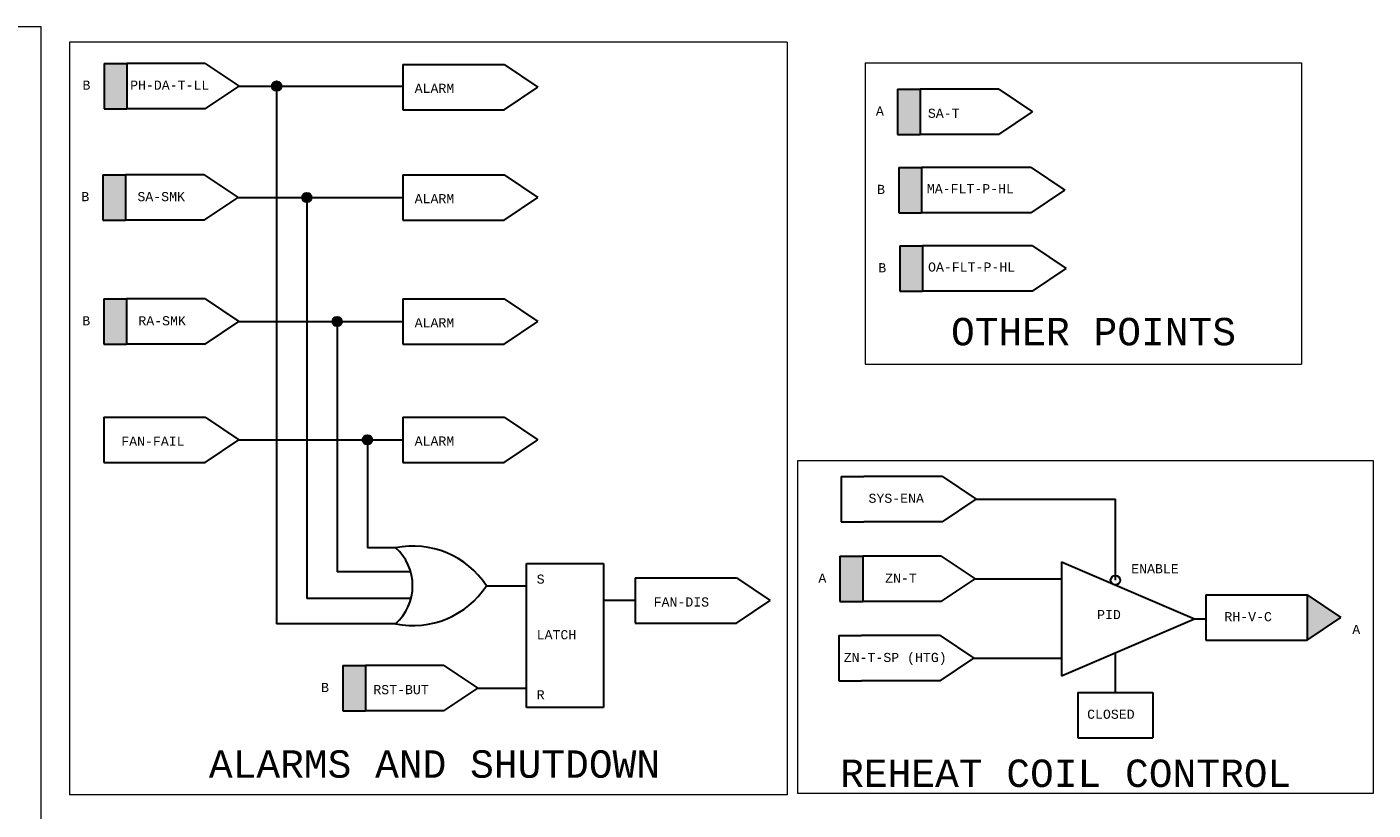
# Model space of a CAD drawing. Header units: inches. Extents: x 1.9 to 32.1, y 0.4 to 20.1.
# Tile 3 of 3: x 16 to 30.7, y 11.5 to 20.1. Entities that reach past the tile are written whole.
import ezdxf

# ---------------------------------------------------------------- set-up
doc = ezdxf.new("R2010")
doc.units = ezdxf.units.IN
doc.header["$MEASUREMENT"] = 0
for name, color, linetype, lineweight in [('M-ANNO-SYMB', 6, 'Continuous', 30), ('M-ANNO-TEXT', 2, 'Continuous', 30), ('M-DIAG-GRPH', 6, 'Continuous', 13)]:
    doc.layers.add(name, color=color, linetype=linetype, lineweight=lineweight)
doc.styles.add('CONTROLTXT', font='monotxt.shx')

msp = doc.modelspace()

# ---------------------------------------------------------------- hatches: boundary and pattern name
at = {"layer": 'M-ANNO-SYMB'}
for points in [[(16.795, 19.223), (16.795, 19.719), (17.043, 19.719), (17.043, 19.223)], [(18.734, 19.471, 1), (18.63, 19.471, 1)], [(25.47, 18.941), (25.47, 19.437), (25.718, 19.437), (25.718, 18.941)], [(25.483, 18.083), (25.483, 18.579), (25.731, 18.579), (25.731, 18.083)], [(16.783, 18.004), (16.783, 18.5), (17.031, 18.5), (17.031, 18.004)], [(19.064, 18.252, 1), (18.961, 18.252, 1)], [(25.496, 17.226), (25.496, 17.722), (25.744, 17.722), (25.744, 17.226)], [(16.792, 16.646), (16.792, 17.142), (17.041, 17.142), (17.041, 16.646)], [(19.395, 16.894, 1), (19.292, 16.894, 1)], [(19.726, 15.6, 1), (19.622, 15.6, 1)], [(24.841, 13.83), (24.841, 14.326), (25.089, 14.326), (25.089, 13.83)], [(29.947, 13.407), (29.947, 13.904), (30.317, 13.655)], [(19.404, 12.634), (19.404, 13.13), (19.652, 13.13), (19.652, 12.634)]]:
    msp.add_hatch(color=256, dxfattribs=at).paths.add_polyline_path(points, flags=16)

# ---------------------------------------------------------------- linework, layer by layer
for p, q in [((16.795, 19.719), (16.795, 19.223)), ((16.795, 19.719), (17.043, 19.719)), ((17.902, 19.719), (17.043, 19.719)), ((17.043, 19.719), (17.043, 19.223)), ((17.902, 19.719), (18.272, 19.471)), ((20.062, 19.708), (21.169, 19.708)), ((20.062, 19.708), (20.062, 19.211)), ((21.169, 19.708), (21.538, 19.459)), ((17.902, 19.223), (18.272, 19.471)), ((18.272, 19.471), (20.062, 19.471)), ((18.682, 19.471), (18.682, 13.588)), ((21.169, 19.211), (21.538, 19.459)), ((25.47, 19.437), (25.47, 18.941)), ((25.47, 19.437), (25.718, 19.437)), ((25.718, 19.437), (25.718, 18.941)), ((26.577, 19.437), (25.718, 19.437)), ((26.577, 19.437), (26.946, 19.189)), ((16.795, 19.223), (17.043, 19.223)), ((17.902, 19.223), (17.043, 19.223)), ((20.062, 19.211), (21.169, 19.211)), ((26.577, 18.941), (26.946, 19.189)), ((25.47, 18.941), (25.718, 18.941)), ((26.577, 18.941), (25.718, 18.941)), ((25.483, 18.579), (25.731, 18.579)), ((25.483, 18.579), (25.483, 18.083)), ((25.731, 18.579), (25.731, 18.083)), ((26.932, 18.579), (25.731, 18.579)), ((26.932, 18.579), (27.301, 18.331)), ((16.783, 18.5), (16.783, 18.004)), ((16.783, 18.5), (17.031, 18.5)), ((17.89, 18.5), (17.031, 18.5)), ((17.031, 18.5), (17.031, 18.004)), ((17.89, 18.5), (18.26, 18.252)), ((20.062, 18.5), (21.169, 18.5)), ((20.062, 18.5), (20.062, 18.004)), ((21.169, 18.5), (21.538, 18.252)), ((17.89, 18.004), (18.26, 18.252)), ((18.26, 18.252), (20.062, 18.252)), ((19.013, 18.252), (19.013, 13.863)), ((21.169, 18.004), (21.538, 18.252)), ((26.932, 18.083), (27.301, 18.331)), ((16.783, 18.004), (17.031, 18.004)), ((17.89, 18.004), (17.031, 18.004)), ((20.062, 18.004), (21.169, 18.004)), ((25.483, 18.083), (25.731, 18.083)), ((26.932, 18.083), (25.731, 18.083)), ((25.496, 17.722), (25.496, 17.226)), ((25.496, 17.722), (25.744, 17.722)), ((26.945, 17.722), (25.744, 17.722)), ((25.744, 17.722), (25.744, 17.226)), ((26.945, 17.722), (27.314, 17.474)), ((26.945, 17.226), (27.314, 17.474)), ((25.496, 17.226), (25.744, 17.226)), ((26.945, 17.226), (25.744, 17.226)), ((16.792, 17.142), (16.792, 16.646)), ((16.792, 17.142), (17.041, 17.142)), ((17.9, 17.142), (17.041, 17.142)), ((17.041, 17.142), (17.041, 16.646)), ((17.9, 17.142), (18.269, 16.894)), ((20.062, 17.143), (21.169, 17.143)), ((20.062, 17.143), (20.062, 16.647)), ((21.169, 17.143), (21.538, 16.895)), ((17.9, 16.646), (18.269, 16.894)), ((18.269, 16.894), (20.062, 16.894)), ((19.343, 16.894), (19.343, 14.155)), ((21.169, 16.647), (21.538, 16.895)), ((16.792, 16.646), (17.041, 16.646)), ((17.9, 16.646), (17.041, 16.646)), ((20.062, 16.647), (21.169, 16.647)), ((16.792, 15.848), (16.792, 15.352)), ((16.792, 15.848), (17.9, 15.848)), ((17.9, 15.848), (18.269, 15.6)), ((20.062, 15.848), (21.169, 15.848)), ((20.062, 15.848), (20.062, 15.352)), ((21.169, 15.848), (21.538, 15.6)), ((17.9, 15.352), (18.269, 15.6)), ((18.269, 15.6), (20.062, 15.6)), ((19.674, 15.6), (19.674, 14.418)), ((21.169, 15.352), (21.538, 15.6)), ((16.792, 15.352), (17.9, 15.352)), ((20.062, 15.352), (21.169, 15.352)), ((24.853, 15.2), (24.853, 14.704)), ((24.853, 15.2), (25.101, 15.2)), ((25.96, 15.2), (25.101, 15.2)), ((25.96, 15.2), (26.33, 14.952)), ((25.96, 14.704), (26.33, 14.952)), ((26.33, 14.952), (27.852, 14.952)), ((27.852, 14.064), (27.852, 14.952)), ((24.853, 14.704), (25.101, 14.704)), ((25.96, 14.704), (25.101, 14.704)), ((19.982, 14.418), (19.674, 14.418)), ((24.841, 14.326), (24.841, 13.83)), ((24.841, 14.326), (25.089, 14.326)), ((25.948, 14.326), (25.089, 14.326)), ((25.089, 14.326), (25.089, 13.83)), ((25.948, 14.326), (26.318, 14.078)), ((20.146, 14.155), (19.343, 14.155)), ((21.413, 12.67), (21.413, 14.246)), ((21.413, 14.246), (22.257, 14.246)), ((22.257, 14.246), (22.257, 12.67)), ((27.264, 14.265), (27.264, 13.017)), ((27.264, 14.265), (28.716, 13.641)), ((20.975, 14.003), (21.413, 14.003)), ((22.602, 14.09), (22.602, 13.594)), ((22.602, 14.09), (23.709, 14.09)), ((23.709, 14.09), (24.078, 13.842)), ((25.948, 13.83), (26.318, 14.078)), ((26.318, 14.078), (27.264, 14.078)), ((20.151, 13.863), (19.013, 13.863)), ((22.602, 13.842), (22.257, 13.842)), ((23.709, 13.594), (24.078, 13.842)), ((28.84, 13.904), (29.947, 13.904)), ((28.84, 13.904), (28.84, 13.407)), ((29.947, 13.904), (30.317, 13.655)), ((29.947, 13.904), (29.947, 13.407)), ((24.841, 13.83), (25.089, 13.83)), ((25.948, 13.83), (25.089, 13.83)), ((19.982, 13.588), (18.682, 13.588)), ((22.602, 13.594), (23.709, 13.594)), ((27.264, 13.017), (28.716, 13.641)), ((28.716, 13.641), (28.84, 13.641)), ((29.947, 13.407), (30.317, 13.655)), ((24.829, 13.458), (24.829, 12.962)), ((24.829, 13.458), (25.077, 13.458)), ((25.936, 13.458), (25.077, 13.458)), ((25.936, 13.458), (26.306, 13.21)), ((28.84, 13.407), (29.947, 13.407)), ((27.849, 13.268), (27.849, 12.837)), ((19.404, 13.13), (19.404, 12.634)), ((19.404, 13.13), (19.652, 13.13)), ((20.511, 13.13), (19.652, 13.13)), ((19.652, 13.13), (19.652, 12.634)), ((20.511, 13.13), (20.88, 12.882)), ((25.936, 12.962), (26.306, 13.21)), ((26.306, 13.21), (27.264, 13.21)), ((24.829, 12.962), (25.077, 12.962)), ((25.936, 12.962), (25.077, 12.962)), ((20.511, 12.634), (20.88, 12.882)), ((20.88, 12.882), (21.413, 12.882)), ((27.441, 12.837), (28.26, 12.837)), ((27.441, 12.837), (27.441, 12.341)), ((28.26, 12.837), (28.26, 12.341)), ((22.257, 12.67), (21.413, 12.67)), ((19.404, 12.634), (19.652, 12.634)), ((20.511, 12.634), (19.652, 12.634)), ((27.441, 12.341), (28.26, 12.341))]:
    msp.add_line(p, q, dxfattribs=at)
for centre in [(18.682, 19.471), (19.013, 18.252), (19.343, 16.894), (19.674, 15.6), (27.852, 14.064)]:
    msp.add_circle(centre, 0.0518, dxfattribs=at)
for centre, radius, start, end in [((20.174, 13.483), 0.955, 33.025, 101.623), ((19.614, 14.003), 0.555, 311.5983, 48.4017), ((20.174, 14.523), 0.955, 258.377, 326.975)]:
    msp.add_arc(centre, radius, start, end, dxfattribs=at)
at = {"layer": 'M-DIAG-GRPH'}
for p, q in [((16.419, 19.952), (16.419, 11.717)), ((24.265, 19.952), (16.419, 19.952)), ((24.265, 19.952), (24.265, 11.717)), ((25.118, 19.725), (29.887, 19.725)), ((25.118, 19.725), (25.118, 16.429)), ((29.887, 19.725), (29.887, 16.429)), ((25.118, 16.429), (29.887, 16.429)), ((24.381, 15.373), (30.669, 15.373)), ((24.381, 11.729), (24.381, 15.373)), ((30.669, 15.373), (30.669, 11.729)), ((24.265, 11.717), (16.419, 11.717)), ((30.669, 11.729), (24.381, 11.729))]:
    msp.add_line(p, q, dxfattribs=at)
msp.add_3dface([(16.109, 20.118), (1.931, 20.118), (1.931, 9.046), (16.109, 9.046)], dxfattribs=at)

# ---------------------------------------------------------------- texts
at = {"layer": 'M-ANNO-TEXT', "style": 'CONTROLTXT'}
for s, p in [('S', (21.525, 14.026)), ('LATCH', (21.525, 13.418)), ('R', (21.525, 12.761))]:
    msp.add_text(s, height=0.1, dxfattribs=at).set_placement(p)
at = {"layer": 'M-ANNO-TEXT', "attachment_point": 1, "style": 'CONTROLTXT'}
for s, insert, char_height, width in [('B', (16.559, 19.531), 0.1, 0.13094), ('PH-DA-T-LL', (17.08, 19.531), 0.1, 0.3441), ('ALARM', (20.191, 19.496), 0.1, 0.34415), ('A', (25.234, 19.248), 0.1, 0.13092), ('SA-T', (25.802, 19.223), 0.1, 0.3441), ('MA-FLT-P-HL', (25.791, 18.398), 0.1, 0.34415), ('B', (16.547, 18.311), 0.1, 0.13094), ('SA-SMK', (17.16, 18.311), 0.1, 0.34415), ('ALARM', (20.191, 18.289), 0.1, 0.34415), ('B', (25.247, 18.39), 0.1, 0.13094), ('B', (25.26, 17.533), 0.1, 0.13094), ('OA-FLT-P-HL', (25.804, 17.541), 0.1, 0.3441), ('B', (16.557, 16.953), 0.1, 0.13094), ('RA-SMK', (17.17, 16.953), 0.1, 0.34415), ('ALARM', (20.191, 16.931), 0.1, 0.34415), ('FAN-FAIL', (16.983, 15.635), 0.1, 0.34415), ('ALARM', (20.191, 15.637), 0.1, 0.34415), ('SYS-ENA', (25.153, 15.011), 0.1, 0.3441), ('A', (24.605, 14.137), 0.1, 0.1309), ('ZN-T', (25.335, 14.137), 0.1, 0.3441), ('ENABLE', (28.025, 14.24), 0.1, 0.3441), ('FAN-DIS', (22.804, 13.876), 0.1, 0.34415), ('PID', (27.652, 13.738), 0.1, 0.22838), ('RH-V-C', (29.044, 13.715), 0.1, 0.3441), ('A', (30.442, 13.575), 0.1, 0.13092), ('ZN-T-SP (HTG)', (24.882, 13.269), 0.1, 1.3815), ('B', (19.168, 12.941), 0.1, 0.13094), ('RST-BUT', (19.739, 12.917), 0.1, 0.34415), ('CLOSED', (27.543, 12.648), 0.1, 0.3441), ('ALARMS AND SHUTDOWN', (17.941, 12.203), 0.3, 6.1941), ('REHEAT COIL CONTROL', (24.842, 12.102), 0.3, 5.66642)]:
    msp.add_mtext(s, dxfattribs=dict(at, insert=insert, char_height=char_height, width=width))
at = {"layer": 'M-ANNO-TEXT', "insert": (26.055, 16.934), "char_height": 0.3, "attachment_point": 1, "style": 'CONTROLTXT'}
msp.add_mtext('OTHER POINTS', dxfattribs=at)

doc.saveas('drawing.dxf')
